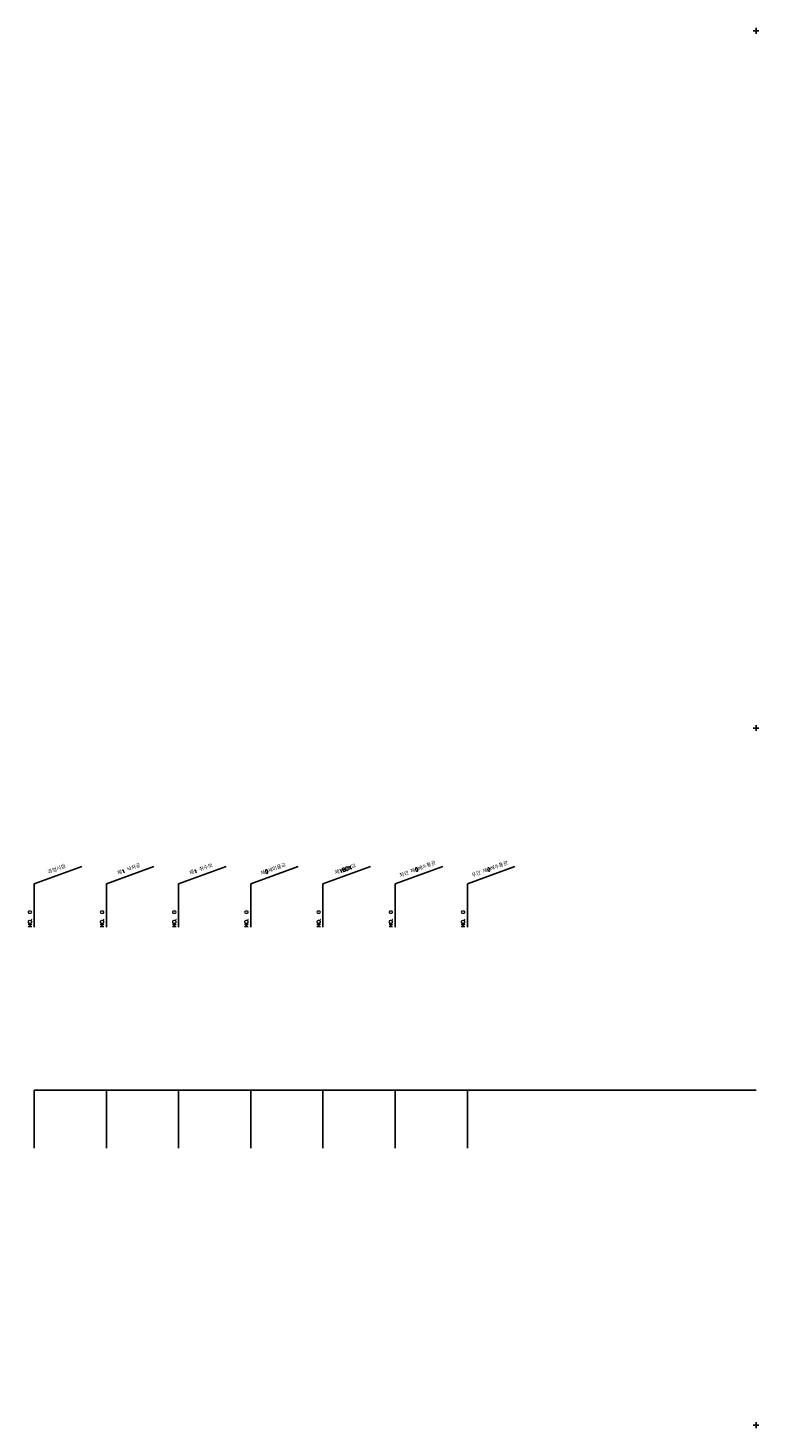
# Model space of a CAD drawing. Extents: x -504 to 685, y -2 to 968.
# Tile 1 of 5: x -504 to 2, y -2 to 968. Entities that reach past the tile are written whole.
import ezdxf
from ezdxf.enums import TextEntityAlignment as Align

# ---------------------------------------------------------------- set-up
doc = ezdxf.new("R2010")
doc.units = 0
doc.header["$LTSCALE"] = 5
for name, color, linetype in [('DT1', 3, 'CONTINUOUS'), ('LT1', 4, 'CONTINUOUS'), ('ST1', 7, 'CONTINUOUS')]:
    doc.layers.add(name, color=color, linetype=linetype)
doc.styles.add('GHS', font='ROMANS.shx', dxfattribs={"bigfont": 'GHS.shx'})

msp = doc.modelspace()

# ---------------------------------------------------------------- linework, layer by layer
at = {"layer": 'LT1', "linetype": 'CONTINUOUS'}
for p, q in [((-499.96, 375), (-467.07, 386.97)), ((-449.96, 375), (-417.07, 386.97)), ((-399.96, 375), (-367.07, 386.97)), ((-349.96, 375), (-317.07, 386.97)), ((-299.96, 375), (-267.07, 386.97)), ((-249.96, 375), (-217.07, 386.97)), ((-199.96, 375), (-167.07, 386.97)), ((-499.96, 345), (-499.96, 375)), ((-449.96, 345), (-449.96, 375)), ((-399.96, 345), (-399.96, 375)), ((-349.96, 345), (-349.96, 375)), ((-299.96, 345), (-299.96, 375)), ((-249.96, 345), (-249.96, 375)), ((-199.96, 345), (-199.96, 375))]:
    msp.add_line(p, q, dxfattribs=at)
at = {"layer": 'LT1'}
for p, q in [((-499.96, 192), (-499.96, 232)), ((-449.96, 192), (-449.96, 232)), ((-399.96, 192), (-399.96, 232)), ((-349.96, 192), (-349.96, 232)), ((-299.96, 192), (-299.96, 232)), ((-249.96, 192), (-249.96, 232)), ((-199.96, 192), (-199.96, 232))]:
    msp.add_line(p, q, dxfattribs=at)
msp.add_lwpolyline([(-499.96, 232), (-449.96, 232), (-399.96, 232), (-349.96, 232), (-299.96, 232), (-249.96, 232), (-199.96, 232), (-149.96, 232), (-99.96, 232), (-49.96, 232), (0.04, 232)], dxfattribs=at)
at = {"layer": 'ST1'}
for p, q in [((-2, 966), (2, 966)), ((0, 964), (0, 968)), ((0, 481), (0, 485)), ((-2, 483), (2, 483)), ((-2, 0), (2, 0)), ((0, -2), (0, 2))]:
    msp.add_line(p, q, dxfattribs=at)

# ---------------------------------------------------------------- texts
at = {"layer": 'DT1', "linetype": 'CONTINUOUS', "style": 'GHS'}
for s, p in [('과업시점', (-483.96, 383.99)), ('제1 낙차공', (-433.96, 383.99)), ('제1 취수보', (-383.96, 383.99)), ('제0새미을교', (-333.96, 383.99)), ('제1BOX교', (-283.96, 383.99)), ('좌안 제0배수통관', (-233.96, 383.99)), ('우안 제0배수통관', (-183.96, 383.99))]:
    msp.add_text(s, height=2.5, rotation=20, dxfattribs=at).set_placement(p, align=Align.CENTER)
for p in [(-501.71, 345.12), (-451.71, 345.12), (-401.71, 345.12), (-351.71, 345.12), (-301.71, 345.12), (-251.71, 345.12), (-201.71, 345.12)]:
    msp.add_text('NO.  0 ', height=2.5, rotation=90, dxfattribs=at).set_placement(p)

doc.saveas('drawing.dxf')
